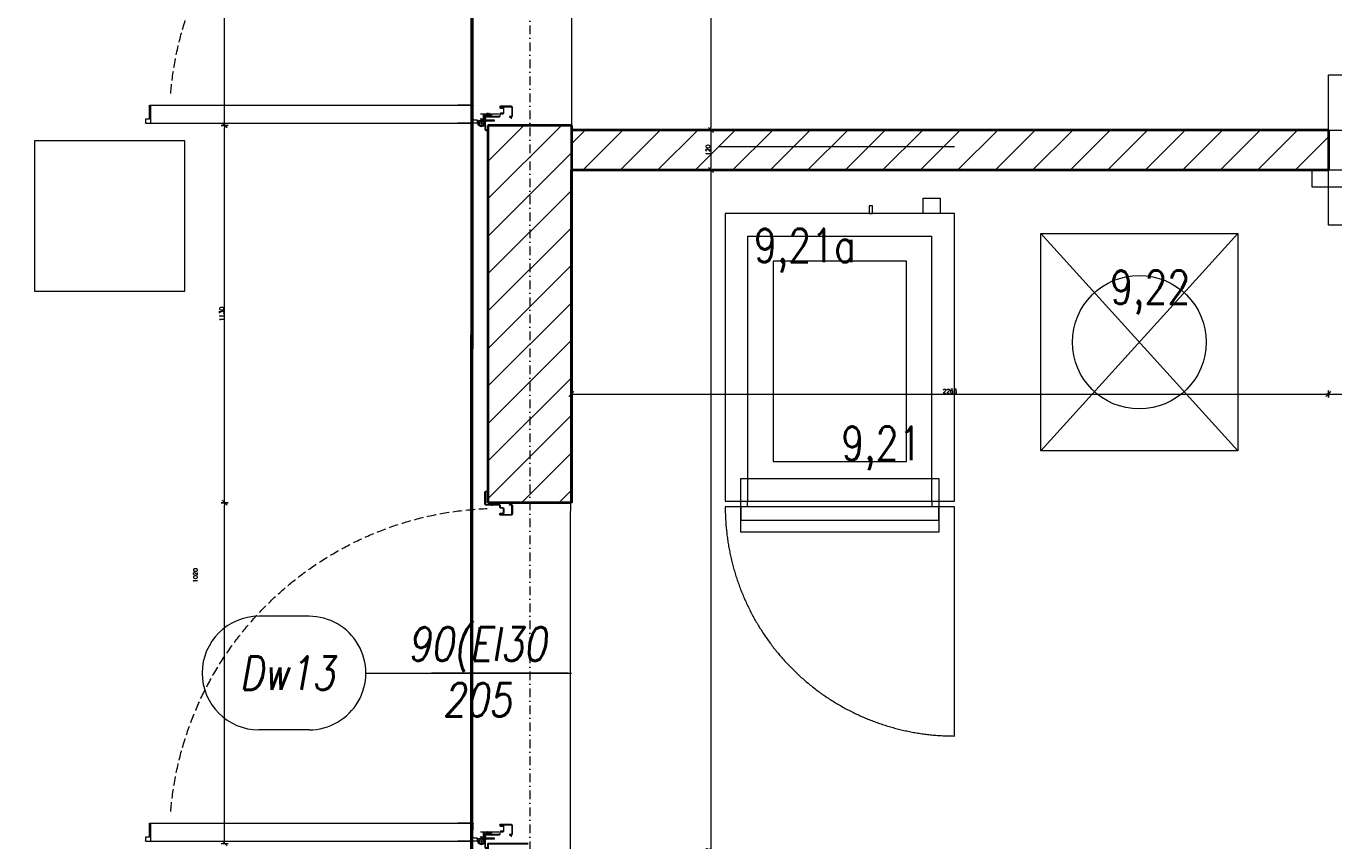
# Model space of a CAD drawing. Header units: millimetres. Extents: x -1893473 to 1546619, y -568027 to 942944.
# Tile 206 of 256: x 183314 to 187229, y -510971 to -508531. Entities that reach past the tile are written whole.
import ezdxf
from ezdxf.enums import TextEntityAlignment as Align

# ---------------------------------------------------------------- set-up
doc = ezdxf.new("R2010")
doc.units = ezdxf.units.MM
doc.header["$LTSCALE"] = 0.2
for name, pattern in [('2_3', [1, 0.5, -0.5]), ('CACHE', [9.525, 6.35, -3.175]), ('CENTER', [0.6, 0.375, -0.075, 0.075, -0.075]), ('DASHDOT', [25.4, 12.7, -6.35, 0, -6.35]), ('Hidden Line', [391.222223, 282.222223, -109])]:
    doc.linetypes.add(name, pattern=pattern)
doc.layers.get('0').update_dxf_attribs({"lineweight": 0})
for name, color, linetype, lineweight in [('!! 0_Opis_pom', 9, 'Continuous', 13), ('!! 0_Osie', 1, 'DASHDOT', 13), ('!! 1  WYDZIELENIE PPOŻ', 252, 'Continuous', 0), ('!! 1_drzwi opis', 151, 'Continuous', 9), ('!! 1_drzwi-linia', 213, 'Continuous', 5), ('!! 1_hatch projektowane ściany', 4, 'Continuous', 5), ('!! 1_OPIS POM NOWE', 140, 'Continuous', 5), ('!! 1_PROJ Sciany', 2, 'Continuous', 40), ('!! technologia', 20, 'Continuous', 5), ('!! wymiary osi', 250, 'Continuous', 9), ('P-Opis nadproża', 150, 'Continuous', 9), ('P-Osie', 1, 'DASHDOT', 18)]:
    doc.layers.add(name, color=color, linetype=linetype, lineweight=lineweight)
doc.layers.add('!! 1_ proj wyposdażenie', color=7, linetype='Continuous', lineweight=5, true_color=0xa1a1a1)
doc.layers.add('Powierzchnia', color=140, linetype='Continuous', lineweight=5, plot=False)
doc.styles.add('50', font='ROMANS.shx', dxfattribs={"width": 0.8, "height": 10})
doc.styles.add('ARCHETYP', font='romans.shx', dxfattribs={"height": 15})
doc.styles.add('ARIAL', font='tahoma.ttf')
doc.styles.add('TXT', font='simplex.shx')
doc.dimstyles.new('DIM50', dxfattribs={"dimscale": 5, "dimtxt": 2.5, "dimasz": 1.5, "dimexe": 0, "dimexo": 0, "dimgap": 0.5, "dimtad": 1, "dimdec": 4, "dimrnd": 0.5, "dimdsep": 46, "dimtxsty": 'TXT', "dimblk1": 'TICK1', "dimblk2": 'TICK1', "dimsah": 1, "dimcen": 0, "dimse1": 1, "dimse2": 1, "dimclrd": 1, "dimclre": 7, "dimclrt": 9, "dimadec": 0, "dimazin": 0, "dimtfac": 1, "dimtdec": 4, "dimtmove": 2, "dimatfit": 3, "dimldrblk": 'TICK1', "dimfxl": 1, "dimtolj": 1, "dimarcsym": 0})

# ---------------------------------------------------------------- blocks, each defined once
blk = doc.blocks.new('Armoire de pousse Eurofours 46D Plan')
at = {"color": 0, "linetype": 'CACHE', "lineweight": -2}
blk.add_line((0, 0), (0.706, 0), dxfattribs=at)
at = {"color": 0, "linetype": 'ByBlock', "lineweight": -2}
for points in [[(0.663, -0.155), (0.663, -0.2), (0.613, -0.2), (0.613, -0.155)], [(0.461, -0.2), (0.461, -0.1775), (0.451, -0.1775), (0.451, -0.2)], [(0.02, -1.062), (0.706, -1.062), (0.706, -0.2), (0.02, -0.2)], [(0.067, -0.994), (0.659, -0.994), (0.659, -1.155), (0.067, -1.155)], [(0.067, -1.079), (0.067, -1.119), (0.659, -1.119), (0.659, -1.079)]]:
    blk.add_lwpolyline(points, close=True, dxfattribs=at)
at = {"color": 0, "linetype": 'CACHE', "lineweight": -2}
for points in [[(0.706, -0.2), (0.02, -0.2), (0.02, -1.062), (0.088, -1.062), (0.088, -0.268), (0.638, -0.268), (0.638, -1.062), (0.706, -1.062)], [(0.563, -0.343), (0.163, -0.343), (0.163, -0.943), (0.563, -0.943)], [(0.639, -1.079), (0.087, -1.079), (0.087, -1.062), (0.639, -1.062)]]:
    blk.add_lwpolyline(points, close=True, dxfattribs=at)
blk.add_lwpolyline([(0.706, -1.079), (0.02, -1.079, 0.414214), (0.706, -1.765)], format="xyb", close=True, dxfattribs=at)
blk = doc.blocks.new('zaw-dr-90-p')
at = {"color": 2, "linetype": 'CENTER', "ltscale": 0.2}
for p, q in [((12, 0), (-12, 0)), ((0, 12), (0, -12)), ((24.5, 24), (31, 24)), ((24.5, 19), (31, 19))]:
    blk.add_line(p, q, dxfattribs=at)
at = {"ltscale": 0.2}
for p, q in [((10, 12), (6.5, 12)), ((10, 0), (10, 6.5))]:
    blk.add_line(p, q, dxfattribs=at)
blk.add_lwpolyline([(0, 6.5), (23.5, 6.5, 0.414214), (28, 11), (28, 31), (24.5, 31), (24.5, 11, -0.414214), (23.5, 10), (0, 10, 4.561698), (7.6, 6.5), (4.9, 4.2)], format="xyb", dxfattribs=at)
blk.add_lwpolyline([(-0.2, -0.2), (-2.5, -0.2), (-2.5, 0.2), (-0.2, 0.2), (-0.2, 2.5), (0.2, 2.5), (0.2, 0.2), (2.8, 0.2), (2.8, -0.2), (0.2, -0.2), (0.2, -2.8), (-0.2, -2.8)], close=True)
blk.add_lwpolyline([(10, 10), (10, 39), (6.5, 39), (6.5, 10)], dxfattribs=at)
blk.add_circle((0, 0), 6.5, dxfattribs=at)
blk = doc.blocks.new('drzwi 90- sc 12')
for p, q in [((-13620.32, 20410.16), (-13620.32, 20313.77)), ((-13616.12, 20410.26), (-13620.22, 20410.26)), ((-13616.12, 20410.26), (-13620, 20410.26)), ((-13618.17, 20410.26), (-13616.22, 20410.26)), ((-13618.17, 20410.26), (-13616.22, 20410.26)), ((-13616.12, 20410.26), (-13616.12, 20411.46)), ((-13616.12, 20411.46), (-13615.02, 20411.46)), ((-13614.92, 20411.36), (-13614.92, 20313.77)), ((-13614.92, 20409.86), (-13620.32, 20409.86)), ((-13620.32, 20313.47), (-13620.32, 20317.97)), ((-13614.92, 20312.27), (-13614.92, 20317.97)), ((-13614.92, 20313.77), (-13620.32, 20313.77)), ((-13618.22, 20313.37), (-13620.22, 20313.37)), ((-13618.22, 20313.67), (-13618.22, 20313.37)), ((-13618.22, 20313.67), (-13616.42, 20313.67)), ((-13615.92, 20313.17), (-13615.92, 20312.17)), ((-13615.92, 20312.17), (-13615.02, 20312.17)), ((-13715.57, 20308.32), (-13715.57, 20308.56)), ((-13715.57, 20307.69), (-13715.57, 20308.56)), ((-13715.57, 20307.82), (-13715.57, 20308.56)), ((-13617.77, 20311.12), (-13617.77, 20305.72)), ((-13617.77, 20311.12), (-13617.77, 20305.72)), ((-13616.17, 20309.92), (-13617.37, 20309.92)), ((-13616.17, 20309.92), (-13616.17, 20311.02)), ((-13715.57, 20307.72), (-13715.37, 20307.72)), ((-13715.77, 20301.96), (-13716.27, 20301.96)), ((-13616.77, 20301.96), (-13616.27, 20301.96))]:
    blk.add_line(p, q)
for points in [[(-13665.27, 20284.96), (-13665.27, 20325.83)], [(-13615.57, 20309.64), (-13615.32, 20309.64), (-13615.32, 20309.82), (-13616.32, 20309.82), (-13616.32, 20309.64), (-13615.92, 20309.64)]]:
    blk.add_lwpolyline(points)
at = {"lineweight": 30}
for points in [[(-13716.27, 20308.92), (-13721.27, 20308.92)], [(-13716.27, 20308.92), (-13716.27, 20296.92)], [(-13614.27, 20308.92), (-13609.27, 20308.92)], [(-13614.27, 20308.92), (-13614.27, 20296.92)]]:
    blk.add_lwpolyline(points, dxfattribs=at)
at = {"ltscale": 0.2}
for points in [[(-13715.57, 20307.51), (-13715.57, 20309.48, 0.414214), (-13715.91, 20309.82), (-13719.43, 20309.82, 0.414214), (-13719.77, 20309.48), (-13719.77, 20308.92), (-13719.59, 20308.92), (-13719.59, 20309.48, -0.414214), (-13719.43, 20309.64), (-13716.97, 20309.64)], [(-13716.97, 20309.64), (-13715.91, 20309.64, -0.414214), (-13715.75, 20309.48), (-13715.75, 20307.51)], [(-13615.92, 20309.64), (-13616.63, 20309.64, 0.414214), (-13616.79, 20309.48), (-13616.79, 20305.58, -0.414214), (-13617.13, 20305.24), (-13617.58, 20305.24, 0.414214), (-13617.74, 20305.08), (-13617.74, 20304.48, -0.414214), (-13618.08, 20304.14), (-13619.26, 20304.14, -0.414214), (-13619.6, 20304.48), (-13619.6, 20305.15, 1), (-13619.79, 20305.15), (-13619.79, 20301.96, 0.414214), (-13619.63, 20301.8), (-13617.11, 20301.8, 0.414214), (-13616.95, 20301.96), (-13616.95, 20302.52), (-13616.77, 20302.52), (-13616.77, 20301.96, -0.414214), (-13617.11, 20301.62), (-13619.63, 20301.62, -0.414214), (-13619.97, 20301.96), (-13619.97, 20305.15, -1), (-13619.42, 20305.15), (-13619.42, 20304.48, 0.414214), (-13619.26, 20304.32), (-13618.08, 20304.32, 0.414214), (-13617.92, 20304.48), (-13617.92, 20305.08, -0.414214), (-13617.58, 20305.42), (-13617.13, 20305.42, 0.414214), (-13616.97, 20305.58), (-13616.97, 20309.48, -0.414214), (-13616.63, 20309.82), (-13613.11, 20309.82, -0.414214), (-13612.77, 20309.48), (-13612.77, 20308.92), (-13612.95, 20308.92), (-13612.95, 20309.48, 0.414214), (-13613.11, 20309.64), (-13615.57, 20309.64)], [(-13715.75, 20307.76), (-13715.75, 20305.58, 0.414214), (-13715.41, 20305.24), (-13714.96, 20305.24, -0.414214), (-13714.8, 20305.08), (-13714.8, 20304.48, 0.414214), (-13714.46, 20304.14), (-13713.28, 20304.14, 0.414214), (-13712.94, 20304.48), (-13712.94, 20305.15, -1), (-13712.75, 20305.15), (-13712.75, 20301.96, -0.414214), (-13712.91, 20301.8), (-13715.43, 20301.8, -0.414214), (-13715.59, 20301.96), (-13715.59, 20302.52), (-13715.77, 20302.52), (-13715.77, 20301.96, 0.414214), (-13715.43, 20301.62), (-13712.91, 20301.62, 0.414214), (-13712.57, 20301.96), (-13712.57, 20305.15, 1), (-13713.12, 20305.15), (-13713.12, 20304.48, -0.414214), (-13713.28, 20304.32), (-13714.46, 20304.32, -0.414214), (-13714.62, 20304.48), (-13714.62, 20305.08, 0.414214), (-13714.96, 20305.42), (-13715.41, 20305.42, -0.414214), (-13715.57, 20305.58), (-13715.57, 20307.64)]]:
    blk.add_lwpolyline(points, format="xyb", dxfattribs=at)
blk.add_lwpolyline([(-13616.79, 20308.82), (-13616.97, 20308.82), (-13616.97, 20307.42), (-13616.79, 20307.42)], close=True)
for centre, radius, start, end in [((-13620.22, 20410.16), 0.1, 90, 180), ((-13615.02, 20411.36), 0.1, 0, 90), ((-13620.22, 20313.47), 0.1, 180, 270), ((-13616.42, 20313.17), 0.5, 0, 90), ((-13615.02, 20312.27), 0.1, 270, 0), ((-13616.27, 20311.02), 0.1, 0, 90)]:
    blk.add_arc(centre, radius, start, end)
at = {"linetype": 'Hidden Line', "lineweight": 9, "ltscale": 0.05}
blk.add_arc((-13615.5, 20305.14), 99.12, 94.8005, 177.6944, dxfattribs=at)
at = {"xscale": 0.09999999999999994, "yscale": 0.09999999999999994, "zscale": 0.09999999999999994, "rotation": 180.0000000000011}
blk.add_blockref('zaw-dr-90-p', (-13614.92, 20310.92), dxfattribs=at)
blk = doc.blocks.new('BLOK OSI')
at = {"layer": 'P-Osie'}
blk.add_lwpolyline([(53790.21, -198088.59), (53790.21, -199860.82)], dxfattribs=at)
blk = doc.blocks.new('1_ok-opis')
blk.add_line((0, 111.61), (0, 50))
for points in [[(-17, 128.61), (-17, 143.61)], [(17, 128.61), (17, 143.61)]]:
    blk.add_lwpolyline(points)
for centre, start, end in [((0, 143.61), 0, 180), ((0, 128.61), 180, 0)]:
    blk.add_arc(centre, 17, start, end)
at = {"style": 'ARCHETYP'}
for tag, height, rotation, p in [('NR', 12, 90, (0, 136.9)), ('NR', 12, 270, (0, 136.9)), ('SZEROKOŚĆ', 10, 90, (-8, 78.29)), ('SZEROKOŚĆ', 10, 270, (8, 78.29)), ('WYSOKOŚĆ', 10, 270, (-8, 78.29)), ('WYSOKOŚĆ', 10, 90, (8, 78.29))]:
    blk.add_attdef(tag, text='', height=height, rotation=rotation, dxfattribs=at).set_placement(p, align=Align.MIDDLE)
blk = doc.blocks.new('TICK1')
at = {"color": 2}
blk.add_line((-1, -1), (1, 1), dxfattribs=at)
at = {"color": 0}
for p, q in [((0, 0), (-1, 0)), ((0, -1.4), (0, 1.4))]:
    blk.add_line(p, q, dxfattribs=at)
blk = doc.blocks.new('*D1481')
at = {"layer": '!! wymiary osi', "color": 1, "lineweight": -2, "transparency": 16777216}
blk.add_line((313597.1, -513095.4), (313597.1, -514734.5), dxfattribs=at)
at = {"layer": 'DEFPOINTS', "color": 0, "transparency": 16777216}
for p in [(313177.1, -513087.9), (313597.1, -514742), (316445.9, -514742)]:
    blk.add_point(p, dxfattribs=at)
at = {"layer": '!! wymiary osi', "color": 1, "lineweight": -2, "transparency": 16777216, "xscale": 7.5, "yscale": 7.5, "zscale": 7.5}
for p, rotation in [((313597.1, -513087.9), 90), ((313597.1, -514742), 270)]:
    blk.add_blockref('TICK1', p, dxfattribs=dict(at, rotation=rotation))
at = {"layer": '!! wymiary osi', "color": 9, "transparency": 16777216, "insert": (313588.3, -513914.9), "char_height": 12.5, "attachment_point": 5, "rotation": 90, "style": 'TXT'}
blk.add_mtext('\\A1;1654', dxfattribs=at)
blk = doc.blocks.new('*D1482')
at = {"layer": '!! wymiary osi', "color": 1, "lineweight": -2, "transparency": 16777216}
blk.add_line((313597.1, -514749.5), (313597.1, -514854.5), dxfattribs=at)
at = {"layer": 'DEFPOINTS', "color": 0, "transparency": 16777216}
for p in [(316445.9, -514742), (313597.1, -514862), (316445.9, -514862)]:
    blk.add_point(p, dxfattribs=at)
at = {"layer": '!! wymiary osi', "color": 1, "lineweight": -2, "transparency": 16777216, "xscale": 7.5, "yscale": 7.5, "zscale": 7.5}
for p, rotation in [((313597.1, -514742), 90), ((313597.1, -514862), 270)]:
    blk.add_blockref('TICK1', p, dxfattribs=dict(at, rotation=rotation))
at = {"layer": '!! wymiary osi', "color": 9, "transparency": 16777216, "insert": (313588.3, -514802), "char_height": 12.5, "attachment_point": 5, "rotation": 90, "style": 'TXT'}
blk.add_mtext('\\A1;120', dxfattribs=at)
blk = doc.blocks.new('*D1483')
at = {"layer": '!! wymiary osi', "color": 1, "lineweight": -2, "transparency": 16777216}
blk.add_line((313597.1, -514869.5), (313597.1, -518956.4), dxfattribs=at)
at = {"layer": 'DEFPOINTS', "color": 0, "transparency": 16777216}
for p in [(316445.9, -514862), (313174.5, -518963.9), (313597.1, -518963.9)]:
    blk.add_point(p, dxfattribs=at)
at = {"layer": '!! wymiary osi', "color": 1, "lineweight": -2, "transparency": 16777216, "xscale": 7.5, "yscale": 7.5, "zscale": 7.5}
for p, rotation in [((313597.1, -514862), 90), ((313597.1, -518963.9), 270)]:
    blk.add_blockref('TICK1', p, dxfattribs=dict(at, rotation=rotation))
at = {"layer": '!! wymiary osi', "color": 9, "transparency": 16777216, "insert": (313588.3, -516913), "char_height": 12.5, "attachment_point": 5, "rotation": 90, "style": 'TXT'}
blk.add_mtext('\\A1;4102', dxfattribs=at)
blk = doc.blocks.new('*D1485')
at = {"layer": '!! wymiary osi', "color": 1, "lineweight": -2, "transparency": 16777216}
blk.add_line((312141.3, -516870.6), (312141.3, -515865.6), dxfattribs=at)
at = {"layer": 'DEFPOINTS', "color": 0, "transparency": 16777216}
for p in [(312141.3, -515858.1), (312929.7, -515858.1), (312929.7, -516878.1)]:
    blk.add_point(p, dxfattribs=at)
at = {"layer": '!! wymiary osi', "color": 1, "lineweight": -2, "transparency": 16777216, "xscale": 7.5, "yscale": 7.5, "zscale": 7.5}
for p, rotation in [((312141.3, -515858.1), 90), ((312141.3, -516878.1), 270)]:
    blk.add_blockref('TICK1', p, dxfattribs=dict(at, rotation=rotation))
at = {"layer": '!! wymiary osi', "color": 9, "transparency": 16777216, "insert": (312053.8, -516075.6), "char_height": 12.5, "attachment_point": 5, "rotation": 90, "style": 'TXT'}
blk.add_mtext('\\A1;1020', dxfattribs=at)
blk = doc.blocks.new('*D1551')
at = {"layer": '!! wymiary osi', "color": 1, "lineweight": -2, "transparency": 16777216}
blk.add_line((313187.2, -515532.8), (315438.4, -515532.8), dxfattribs=at)
at = {"layer": 'DEFPOINTS', "color": 0, "transparency": 16777216}
for p in [(313179.7, -514730.3), (315445.9, -514742), (315445.9, -515532.8)]:
    blk.add_point(p, dxfattribs=at)
at = {"layer": '!! wymiary osi', "color": 1, "lineweight": -2, "transparency": 16777216, "xscale": 7.5, "yscale": 7.5, "zscale": 7.5, "rotation": 180}
blk.add_blockref('TICK1', (313179.7, -515532.8), dxfattribs=at)
at = {"layer": '!! wymiary osi', "color": 1, "lineweight": -2, "transparency": 16777216, "xscale": 7.5, "yscale": 7.5, "zscale": 7.5}
blk.add_blockref('TICK1', (315445.9, -515532.8), dxfattribs=at)
at = {"layer": '!! wymiary osi', "color": 9, "transparency": 16777216, "insert": (314312.8, -515524.1), "char_height": 12.5, "attachment_point": 5, "style": 'TXT'}
blk.add_mtext('\\A1;2266', dxfattribs=at)
blk = doc.blocks.new('*D1617')
at = {"layer": '!! wymiary osi', "color": 1, "lineweight": -2, "transparency": 16777216}
blk.add_line((312141.3, -514720.6), (312141.3, -513715.6), dxfattribs=at)
at = {"layer": 'DEFPOINTS', "color": 0, "transparency": 16777216}
for p in [(312141.3, -513708.1), (312929.7, -513708.1), (312929.7, -514728.1)]:
    blk.add_point(p, dxfattribs=at)
at = {"layer": '!! wymiary osi', "color": 1, "lineweight": -2, "transparency": 16777216, "xscale": 7.5, "yscale": 7.5, "zscale": 7.5}
for p, rotation in [((312141.3, -513708.1), 90), ((312141.3, -514728.1), 270)]:
    blk.add_blockref('TICK1', p, dxfattribs=dict(at, rotation=rotation))
at = {"layer": '!! wymiary osi', "color": 9, "transparency": 16777216, "insert": (312053.8, -513575.6), "char_height": 12.5, "attachment_point": 5, "rotation": 90, "style": 'TXT'}
blk.add_mtext('\\A1;1020', dxfattribs=at)
blk = doc.blocks.new('taboret elektrtyczny')
blk.add_lwpolyline([(-4989.98, 9901.12), (-4930.98, 9901.12), (-4930.98, 9836.12), (-4989.98, 9836.12)], close=True)
for points in [[(-4989.98, 9836.12), (-4930.98, 9901.12)], [(-4930.98, 9836.12), (-4989.98, 9901.12)]]:
    blk.add_lwpolyline(points)
blk.add_circle((-4960.48, 9868.62), 20)
blk = doc.blocks.new('*D1618')
at = {"layer": '!! wymiary osi', "color": 1, "lineweight": -2, "transparency": 16777216}
blk.add_line((315453.4, -515532.8), (316438.4, -515532.8), dxfattribs=at)
at = {"layer": 'DEFPOINTS', "color": 0, "transparency": 16777216}
for p in [(315445.9, -514742), (316445.9, -514742), (316445.9, -515532.8)]:
    blk.add_point(p, dxfattribs=at)
at = {"layer": '!! wymiary osi', "color": 1, "lineweight": -2, "transparency": 16777216, "xscale": 7.5, "yscale": 7.5, "zscale": 7.5, "rotation": 180}
blk.add_blockref('TICK1', (315445.9, -515532.8), dxfattribs=at)
at = {"layer": '!! wymiary osi', "color": 1, "lineweight": -2, "transparency": 16777216, "xscale": 7.5, "yscale": 7.5, "zscale": 7.5}
blk.add_blockref('TICK1', (316445.9, -515532.8), dxfattribs=at)
at = {"layer": '!! wymiary osi', "color": 9, "transparency": 16777216, "insert": (315945.9, -515524.1), "char_height": 12.5, "attachment_point": 5, "style": 'TXT'}
blk.add_mtext('\\A1;1000', dxfattribs=at)
blk = doc.blocks.new('*D1625')
at = {"layer": '!! wymiary osi', "color": 1, "lineweight": -2, "transparency": 16777216}
blk.add_line((312141.3, -515850.6), (312141.3, -514735.6), dxfattribs=at)
at = {"layer": 'DEFPOINTS', "color": 0, "transparency": 16777216}
for p in [(312141.3, -514728.1), (312929.7, -514728.1), (312929.7, -515858.1)]:
    blk.add_point(p, dxfattribs=at)
at = {"layer": '!! wymiary osi', "color": 1, "lineweight": -2, "transparency": 16777216, "xscale": 7.5, "yscale": 7.5, "zscale": 7.5}
for p, rotation in [((312141.3, -514728.1), 90), ((312141.3, -515858.1), 270)]:
    blk.add_blockref('TICK1', p, dxfattribs=dict(at, rotation=rotation))
at = {"layer": '!! wymiary osi', "color": 9, "transparency": 16777216, "insert": (312132.6, -515293.1), "char_height": 12.5, "attachment_point": 5, "rotation": 90, "style": 'TXT'}
blk.add_mtext('\\A1;1130', dxfattribs=at)
blk = doc.blocks.new('A$C2EB40A8D')
at = {"layer": '!! 1_hatch projektowane ściany'}
h = blk.add_hatch(dxfattribs=at)
h.set_pattern_fill('ANSI31', color=256, scale=25)
h.set_pattern_definition([(45, (-604946.8, 1975923.4), (-56.1266008, 56.1266008), [])])
h.paths.add_polyline_path([(21393.8353, -7452.48603), (21278.87011, -7452.48603), (21278.87011, -7332.48603), (21393.8353, -7332.48603)])
h.paths.add_polyline_path([(23613.8345, -7452.48603), (23613.8345, -7332.48603), (22983.8345, -7332.48603), (22983.8345, -4832.48603), (22863.8345, -4832.48603), (22863.8345, -7332.48603), (22413.8353, -7332.48603), (22413.8353, -7452.48603)])
h.paths.add_polyline_path([(27183.8345, -7452.48603), (27183.8345, -7332.48603), (26973.8345, -7332.48603), (26973.8345, -6690.35405), (26853.8345, -6690.35405), (26853.8345, -7332.48603), (24853.8345, -7332.48603), (24853.8345, -6082.48603), (25853.8345, -6082.48603), (25853.8345, -4837.48603), (25733.8345, -4837.48603), (25733.8345, -5962.48603), (24733.8345, -5962.48603), (24733.8345, -7332.48603), (24633.8345, -7332.48603), (24633.8345, -7452.48603)])
h.paths.add_polyline_path([(26853.8345, -5670.35405), (26973.8345, -5670.35405), (26973.8345, -4832.48603), (26853.8345, -4832.48603)])
h.paths.add_polyline_path([(28203.8345, -7332.48603), (28853.8345, -7332.48603), (28853.8345, -7452.48603), (28203.8345, -7452.48603)])
h.paths.add_polyline_path([(26265.09355, -10252.48603), (26385.09355, -10252.48603), (26385.09355, -9772.48603), (28853.8345, -9772.48603), (28853.8345, -9652.48603), (26385.09355, -9652.48603), (26385.09355, -8902.48603), (26265.09355, -8902.48603)])
h.paths.add_polyline_path([(21278.87011, -8902.48603), (22305.09355, -8902.48603), (22305.09355, -9022.48603), (21278.87011, -9022.48603)])
h.paths.add_polyline_path([(21278.87011, -11022.48603), (24695.09355, -11022.48603), (24695.09355, -10192.48603), (24815.09355, -10192.48603), (24815.09355, -11222.48603), (24695.09355, -11222.48603), (24695.09355, -11142.48603), (21276.3526, -11142.48603)])
h.paths.add_polyline_path([(21276.3526, -12786.61062), (24695.09355, -12786.61062), (24695.09355, -13282.48603), (24813.74355, -13282.48603), (24816.44355, -12241.88623), (24695.09355, -12243.08583), (24695.09355, -12666.61062), (21278.87011, -12666.61062)])
h.paths.add_polyline_path([(24345.09355, -14560.73521), (25190.09355, -14560.73521), (25190.09355, -14440.73521), (24815.09355, -14440.73521), (24815.09355, -14302.48603), (24695.09355, -14302.48603), (24695.09355, -14440.73521), (24345.09355, -14440.73521)])
h.paths.add_polyline_path([(26210.09354, -14560.66503), (26385.09355, -14560.66503), (26385.09355, -14160.73521), (28853.83391, -14160.73521), (28853.8345, -14040.73521), (26385.09355, -14040.73521), (26385.09355, -13392.48603), (26265.09355, -13392.46681), (26265.09355, -14440.73521), (26210.08529, -14440.66503)])
edge = h.paths.add_edge_path()
edge.add_line((26265.09355, -12372.46681), (26385.09355, -12372.46681))
edge.add_line((26385.09355, -12372.46681), (26385.09355, -11892.48603))
edge.add_line((26385.09355, -11892.48603), (28853.83391, -11892.48603))
edge.add_line((28853.83391, -11892.48603), (28853.83391, -11772.48603))
edge.add_line((28853.83391, -11772.48603), (26385.09355, -11772.48603))
edge.add_line((26385.09355, -11772.48603), (26385.09355, -11272.48603))
edge.add_line((26385.09355, -11272.48603), (26265.09355, -11272.48603))
edge.add_line((26265.09355, -11272.48603), (26265.09355, -12373.6664))
h = blk.add_hatch(dxfattribs=at)
h.set_pattern_fill('ANSI31', color=256, scale=25)
h.set_pattern_definition([(45, (-604946.804, 1978203.38), (-56.1266008, 56.1266008), [])])
h.paths.add_polyline_path([(21028.8503, -14426.83298), (21278.86893, -14426.83298), (21278.86893, -15556.81295), (21028.8503, -15556.81295)])
h = blk.add_hatch(dxfattribs=at)
h.set_pattern_fill('ANSI31', color=256, scale=25)
h.set_pattern_definition([(45, (74437.94, -113916.374), (-56.1266, 56.1266), [])])
h.paths.add_polyline_path([(23545.09355, -14440.73521), (21278.86952, -14440.73521), (21278.86952, -14560.73521), (23545.09355, -14560.73521)])
at = {"layer": '!! 1  WYDZIELENIE PPOŻ', "color": 20, "linetype": '2_3', "ltscale": 10, "true_color": 0xf65c09, "const_width": 10}
blk.add_lwpolyline([(11853.89315, -18612.54794), (11853.89315, -18614.65507), (20978.87444, -18612.08385), (20985.35307, -4868.61106), (17853.89315, -4868.61106), (17853.89315, -7917.49329), (15108.36536, -7917.09501), (15108.36536, -8667.48603), (14443.89315, -8667.48603), (14443.89315, -9782.77644), (11853.89324, -9767.77644), (11853.89322, -12512.42879)], dxfattribs=at)
at = {"layer": '!! 1  WYDZIELENIE PPOŻ'}
blk.add_lwpolyline([(23545.09355, -14275.73521), (24345.09355, -14275.73521), (24345.09355, -14725.73521), (23545.09355, -14725.73521)], close=True, dxfattribs=at)
at = {"layer": '!! 1_ proj wyposdażenie'}
blk.add_lwpolyline([(20121.18378, -14923.35075), (20121.18378, -14473.35075), (19671.18378, -14473.35075), (19671.18378, -14923.35075)], close=True, dxfattribs=at)
at = {"layer": '!! 1_hatch projektowane ściany'}
for points in [[(21028.8503, -14426.83298), (21278.86893, -14426.83298), (21278.86893, -15556.81295), (21028.8503, -15556.81295)], [(23545.09355, -14440.73521), (21278.86952, -14440.73521), (21278.86952, -14560.73521), (23545.09355, -14560.73521)]]:
    blk.add_lwpolyline(points, close=True, dxfattribs=at)
at = {"layer": '!! 1_PROJ Sciany'}
for points in [[(21028.86952, -14426.83298), (21028.86952, -15556.81295)], [(21278.86952, -14426.83298), (21028.86952, -14426.83298)], [(23545.09355, -14440.73521), (21278.86893, -14440.73521)], [(21278.86952, -14426.83298), (21278.86952, -15556.81295)], [(23545.09355, -14440.73521), (23545.09355, -14560.73521)], [(23545.09355, -14560.73521), (21278.86952, -14560.73521)], [(21278.87011, -15556.81295), (21028.87011, -15556.81295)]]:
    blk.add_lwpolyline(points, dxfattribs=at)
at = {"layer": '!! wymiary osi'}
for points in [[(23545.09355, -14440.73521), (24545.09355, -14440.73521)], [(23495.09355, -14560.73521), (23495.09355, -14610.73521), (24595.09355, -14610.73521), (24595.09355, -14560.73521)]]:
    blk.add_lwpolyline(points, dxfattribs=at)
at = {"layer": 'Powierzchnia'}
for points in [[(24695.09355, -12794.01029), (21278.86952, -12794.01029), (21278.86952, -14440.73521), (24695.09355, -14440.73521)], [(26385.09355, -14560.73521), (21276.3526, -14560.73521), (21273.72203, -18647.28594), (28853.83391, -18647.28594), (28853.8342, -14160.73521), (26385.09384, -14160.73521)]]:
    blk.add_lwpolyline(points, close=True, dxfattribs=at)
at = {"layer": '!! 0_Osie', "xscale": 10, "yscale": 10, "zscale": 10}
blk.add_blockref('BLOK OSI', (-516748.24414, 1976683.397), dxfattribs=at)
at = {"layer": '!! 1_ proj wyposdażenie'}
for name, p, xscale, yscale, zscale in [('Armoire de pousse Eurofours 46D Plan', (21719.26687, -14490.24358), 1000, 1000, 1000), ('taboret elektrtyczny', (72583.70085, -113762.17489), 10, 10, 10)]:
    blk.add_blockref(name, p, dxfattribs=dict(at, xscale=xscale, yscale=yscale, zscale=zscale))
at = {"layer": '!! 1_drzwi opis'}
ref = blk.add_blockref('1_ok-opis', (21779.26073, -16066.8133), dxfattribs=dict(at, xscale=10, yscale=10, zscale=10, rotation=90.0000036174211))
ref.add_attrib('WYSOKOŚĆ', '90(EI30', dxfattribs={"layer": '0', "height": 100, "rotation": 0.00000362, "style": '50', "oblique": 10, "width": 0.8}).set_placement((20996.3522, -15986.81335), align=Align.MIDDLE)
ref.add_attrib('SZEROKOŚĆ', '205', dxfattribs={"layer": '0', "height": 100, "rotation": 0.00000362, "style": '50', "oblique": 10, "width": 0.8}).set_placement((20996.35221, -16146.81335), align=Align.MIDDLE)
ref.add_attrib('NR', 'Dw13', dxfattribs={"layer": '0', "height": 100, "rotation": 0.00000362, "style": '50', "oblique": 10, "width": 0.8}).set_placement((20427.74995, -16066.81338), align=Align.MIDDLE)
at = {"layer": '!! 1_drzwi-linia', "xscale": -10, "yscale": 10, "zscale": 10, "rotation": 90}
for p in [(224118.09428, -150569.50998), (224118.09428, -152719.50998)]:
    blk.add_blockref('drzwi 90- sc 12', p, dxfattribs=at)
at = {"layer": '!! 0_Opis_pom', "ltscale": 0.7, "style": 'ARIAL'}
for tag, p in [('B1,21', (-891.77727, 31796.97458)), ('A1,16', (-13651.31084, 31587.95236)), ('B1,19', (-5798.61305, 31587.22944)), ('B1/17', (-9701.43347, 31565.05244)), ('1,23', (10805.41388, 31565.05244)), ('1,22', (4526.58954, 31507.65132)), ('A1,1', (-16866.13618, 31459.3792)), ('B1,18', (-7791.62894, 31330.08444)), ('B1,20', (-2961.4347, 31167.05787)), ('A1,6', (-19287.17717, 30923.71998)), ('B1,1', (14135.63445, 30913.92963)), ('B1,3', (17346.74696, 30023.81022)), ('B1,4', (29817.71501, 29157.67457)), ('A1,5', (-23454.5385, 28820.77901)), ('A1,2', (-17502.57721, 28602.57524)), ('B1,2D', (2616.16402, 28559.52261)), ('A1,15', (-13651.31084, 28261.46046)), ('B1,4', (29883.58177, 28158.35876)), ('B1,2B', (18801.54781, 27650.12382)), ('B1,2A', (13086.7373, 27376.04393)), ('A1,3', (-16846.27912, 25980.40356)), ('B1,8', (9089.53994, 25356.27639)), ('B1,6', (31915.87888, 23754.79829)), ('A1,4', (-24010.17576, 23559.17399)), ('B1,14', (-11621.32288, 23261.44183)), ('B1,13', (-3080.55208, 22924.09997)), ('B1,5', (29245.49088, 22896.69268)), ('B1,10', (3982.60923, 22874.21277)), ('B1,9', (5634.43488, 22623.92098)), ('B1,2C', (13327.26639, 22378.5328)), ('B1,7', (16398.41175, 22348.28836)), ('B1,11', (5553.20442, 20939.83877)), ('B1,12', (3693.27174, 20628.72148)), ('C1,3', (5969.08376, 16336.01084)), ('C1,2', (11955.93711, 11671.55655)), ('C1,1', (15659.17205, 11415.94196)), ('C1,4', (5140.00888, 9205.5831)), ('C1,5', (5680.4486, 6154.54995)), ('C1,10', (16327.05085, 6080.66085)), ('C1,9', (16526.57171, 3173.45283)), ('C1,6', (6367.37903, 2771.84181)), ('D0,18', (-1981.87701, -110.73158)), ('D0,7', (-13531.42299, -1159.67649)), ('C1,7', (7275.77161, -1303.00991)), ('D0,17', (2064.87671, -1345.69113)), ('D0,3', (-9324.21674, -1442.63631)), ('D0,6', (-17529.61851, -1957.37463)), ('D0,10', (-21369.4432, -2140.60378)), ('D,09', (-12990.08379, -2746.32902)), ('D0,2', (-5516.19514, -3101.87722)), ('D0,16', (2266.73061, -3284.15369)), ('D0,8', (-14357.79539, -3567.69719)), ('D0,5', (-10461.54478, -3629.26575)), ('D0,4', (-8396.53404, -4353.7937)), ('D0,15', (1974.41895, -5205.84774)), ('D0,1', (-5633.49598, -5662.48534)), ('D0,11', (-23334.09291, -6045.78706)), ('D0,12', (-22436.85763, -9302.9678)), ('D0,13', (-22436.85763, -11581.16526)), ('D0,14', (-13645.94445, -11884.57769))]:
    blk.add_attdef(tag, text='', height=119.68, dxfattribs=at).set_placement(p, align=Align.MIDDLE_CENTER)
at = {"layer": '!! 1_OPIS POM NOWE', "style": 'ARIAL'}
for tag, p in [('C1.7A', (7769.3756, 685.765)), ('C1.7C', (7655.80151, -2045.04756)), ('C1.8B', (10935.93068, -2107.41983)), ('C1.8A', (13897.39715, -2120.69016)), ('C1.7B', (8274.43201, -3270.18959)), ('E1.2', (16701.02923, -5331.07351)), ('E1.5E', (21974.23379, -5463.99012)), ('E1.5D', (24989.27391, -5785.36474)), ('E1.1', (8357.81567, -5851.01076)), ('E1.5C', (25222.53959, -6394.64172)), ('E1.5B', (27694.70831, -7009.86571)), ('E1.6', (5279.46063, -8141.28746)), ('E1.5A', (25547.9555, -8495.18994)), ('E1.5G', (23977.19473, -9792.46695)), ('E1.5F', (22414.7084, -9822.66389)), ('E1,4', (13935.69867, -10458.20073)), ('E1.5L', (28030.8296, -11267.7725)), ('E1.3', (5639.18862, -11994.01941)), ('E1.5H', (23988.49716, -12231.38049)), ('E1.5K', (27714.73934, -12977.98364)), ('E1.5I', (22290.68736, -13989.9049)), ('E1.5J', (27095.71534, -16088.17469))]:
    blk.add_attdef(tag, text='', height=119.68, dxfattribs=at).set_placement(p, align=Align.MIDDLE_CENTER)
at = {"layer": '!! technologia', "char_height": 100, "attachment_point": 1, "style": '50'}
for s, insert in [('9,21a', (21825.13145, -14736.53318)), ('9,22', (22891.64636, -14861.65107)), ('9,21', (22086.82273, -15328.87974))]:
    blk.add_mtext_dynamic_manual_height_columns(s, width=33.3164928, gutter_width=50, heights=[10], dxfattribs=dict(at, insert=insert))
at = {"layer": '!! wymiary osi'}
for base, p1, p2, picture, middle in [((21696.28595, -14440.73521), (21276.3526, -12786.61062), (24545.09355, -14440.73521), '*D1481', (21687.53595, -13613.67291)), ((20240.52931, -14426.83298), (21028.87011, -15556.81295), (21028.87011, -14426.83298), '*D1625', (20231.77931, -14991.82296)), ((21696.28595, -14560.73521), (24545.09355, -14440.73521), (24545.09355, -14560.73521), '*D1482', (21687.53595, -14500.73521)), ((21696.28595, -18662.68422), (24545.09355, -14560.73521), (21273.72203, -18662.68422), '*D1483', (21687.53595, -16611.70971))]:
    dim = blk.add_linear_dim(base=base, p1=p1, p2=p2, angle=90, dimstyle='DIM50', dxfattribs=at)
    dim.commit()
    dim.dimension.update_dxf_attribs({"geometry": picture, "text_midpoint": middle, "insert": (-291900.79406, 500301.26018)})
for base, p1, p2, picture, middle in [((20240.52931, -13406.81295), (21028.87011, -14426.83298), (21028.87011, -13406.81295), '*D1617', (20153.02931, -13274.37351)), ((20240.52931, -15556.81295), (21028.86952, -16576.83298), (21028.87011, -15556.81295), '*D1485', (20153.02931, -15774.37351))]:
    dim = blk.add_linear_dim(base=base, p1=p1, p2=p2, angle=90, dimstyle='DIM50', dxfattribs=at)
    dim.commit()
    dim.dimension.update_dxf_attribs({"geometry": picture, "text_midpoint": middle, "dimtype": 128, "insert": (-291900.79406, 500301.26018)})
for base, p1, p2, picture, middle in [((23545.09355, -15231.5529), (21278.86952, -14429.08404), (23545.09355, -14440.73521), '*D1551', (22411.98153, -15222.8029)), ((24545.09355, -15231.5529), (23545.09355, -14440.73521), (24545.09355, -14440.73521), '*D1618', (24045.09355, -15222.8029))]:
    dim = blk.add_linear_dim(base=base, p1=p1, p2=p2, dimstyle='DIM50', dxfattribs=at)
    dim.commit()
    dim.dimension.update_dxf_attribs({"geometry": picture, "text_midpoint": middle, "insert": (-291900.79406, 500301.26018)})

msp = doc.modelspace()

# ---------------------------------------------------------------- block references
at = {"layer": 'P-Opis nadproża', "color": 4}
msp.add_blockref('A$C2EB40A8D', (163667.94092, -494401.63474), dxfattribs=at)

doc.saveas('drawing.dxf')
